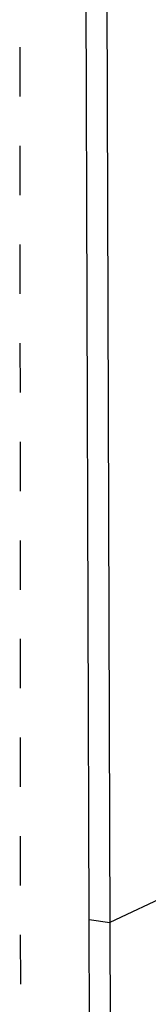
# Model space of a CAD drawing. Extents: x 11880 to 25577, y 6756 to 10446.
# Tile 43 of 87: x 23378 to 23418, y 7168 to 7468. Entities that reach past the tile are written whole.
import ezdxf

# ---------------------------------------------------------------- set-up
doc = ezdxf.new("R2010")
doc.units = 0
doc.header["$MEASUREMENT"] = 0
doc.linetypes.add('HIDDEN', pattern=[30, 15, -15])
doc.layers.add('HAIRLINE', color=178, linetype='CONTINUOUS')
doc.layers.add('HIDDEN', color=178, linetype='HIDDEN')

msp = doc.modelspace()

# ---------------------------------------------------------------- linework, layer by layer
at = {"layer": 'HAIRLINE'}
for p, q in [((23399.58, 7194.31), (23398.45, 7539.11)), ((23404.8, 7538.29), (23405.91, 7191.56)), ((23616.64, 7292.76), (23405.89, 7193.35)), ((23399.58, 7194.31), (23405.89, 7193.35)), ((23399.86, 7106.78), (23399.58, 7194.31)), ((23405.9, 7193.35), (23406.18, 7105.79))]:
    msp.add_line(p, q, dxfattribs=at)
at = {"layer": 'HIDDEN', "linetype": 'HIDDEN'}
msp.add_line((23378.38, 7549.64), (23378.64, 7079.66), dxfattribs=at)

doc.saveas('drawing.dxf')
